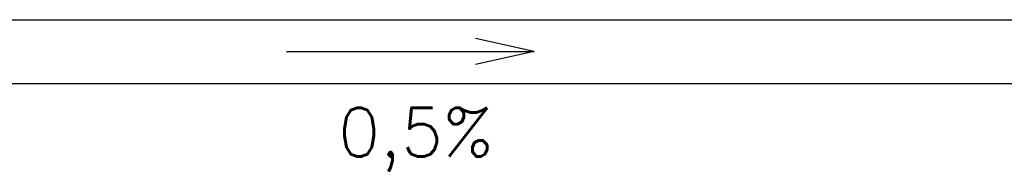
# Model space of a CAD drawing. Header units: millimetres. Extents: x 6435372 to 7248404, y 1559872 to 1886246.
# Tile 69 of 208: x 6815115 to 6817429, y 1769949 to 1770301. Entities that reach past the tile are written whole.
import ezdxf

# ---------------------------------------------------------------- set-up
doc = ezdxf.new("R2010")
doc.units = ezdxf.units.MM
doc.layers.add('matrice DPS', color=122, linetype='Continuous')
doc.styles.get("Standard").update_dxf_attribs({"font": 'romans.shx'})

msp = doc.modelspace()

# ---------------------------------------------------------------- linework, layer by layer
at = {"layer": 'matrice DPS'}
for p, q in [((6814986.2, 1770300.7), (6818986.2, 1770300.7)), ((6816323.9, 1770226), (6816186.4, 1770256.6)), ((6815741.8, 1770226), (6816323.9, 1770226)), ((6816323.9, 1770226), (6816186.4, 1770195.5)), ((6814986.2, 1770150.7), (6818866.2, 1770150.7))]:
    msp.add_line(p, q, dxfattribs=at)

# ---------------------------------------------------------------- texts
msp.add_text('0,5%', height=115, dxfattribs=at).set_placement((6815863.4, 1769978.6))

doc.saveas('drawing.dxf')
